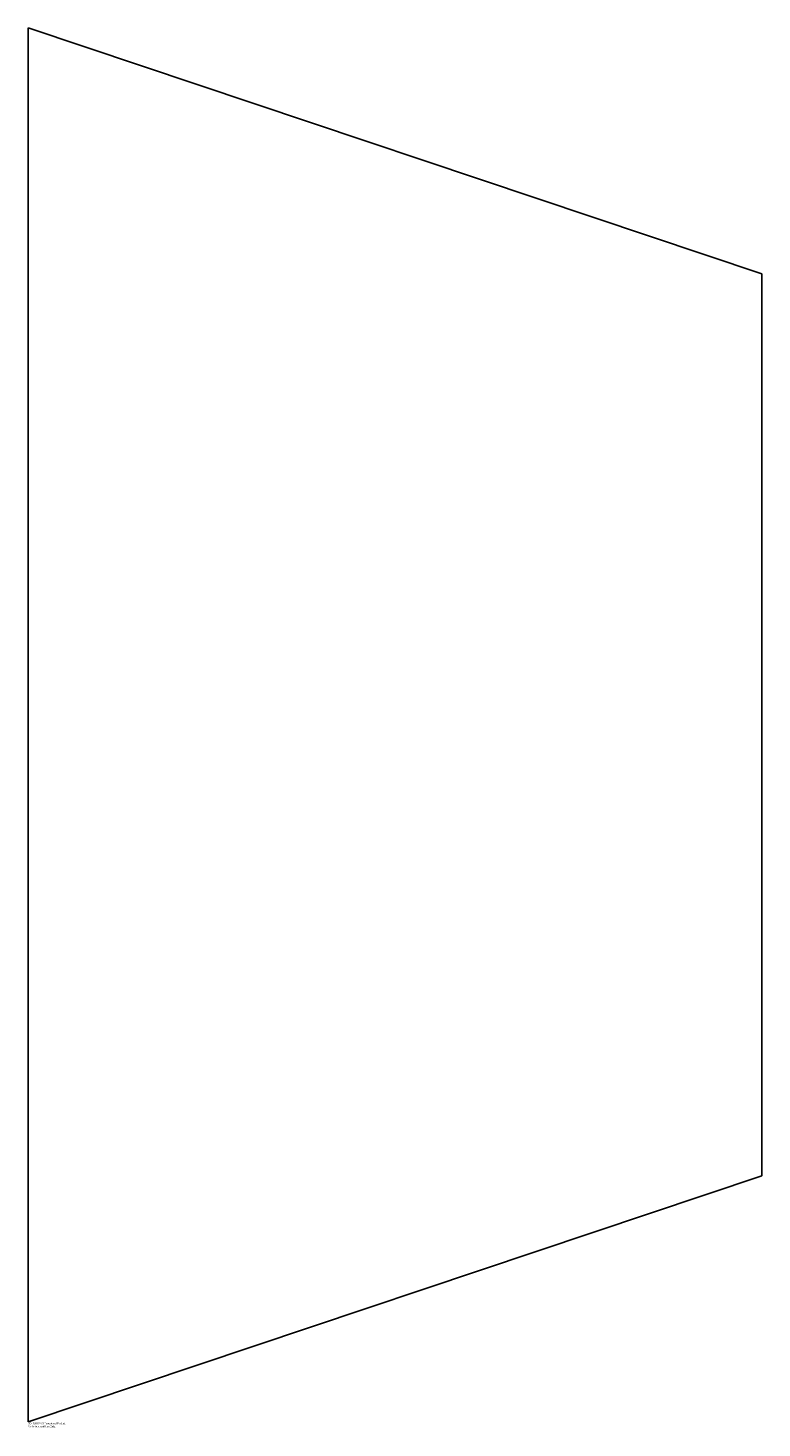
# Model space of a CAD drawing. Header units: millimetres. Extents: x 0 to 1789, y -15 to 3400.
import ezdxf

# ---------------------------------------------------------------- set-up
doc = ezdxf.new("R2010")
doc.units = ezdxf.units.MM
doc.layers.add('CORTE', color=7, linetype='Continuous')
doc.layers.add('INFORMACION_NO_CORTE', color=8, linetype='Continuous')
doc.styles.add('SLDTEXTSTYLE0', font='TXT', dxfattribs={"width": 0.7})

msp = doc.modelspace()

# ---------------------------------------------------------------- linework, layer by layer
at = {"layer": 'CORTE', "color": 7, "linetype": 'Continuous', "lineweight": 25}
for p, q in [((1788.9, 2800), (0, 3400)), ((0, 3400), (0, 0)), ((1788.9, 600), (1788.9, 2800)), ((0, 0), (1788.9, 600))]:
    msp.add_line(p, q, dxfattribs=at)

# ---------------------------------------------------------------- texts
at = {"layer": 'INFORMACION_NO_CORTE', "color": 7, "linetype": 'Continuous', "char_height": 4.834, "attachment_point": 1, "style": 'SLDTEXTSTYLE0'}
for s, insert in [('SOLIDWORKS Educational Product.', (0, -1)), ('For Instructional Use Only.', (0, -8.3))]:
    msp.add_mtext(s, dxfattribs=dict(at, insert=insert))

doc.saveas('drawing.dxf')
